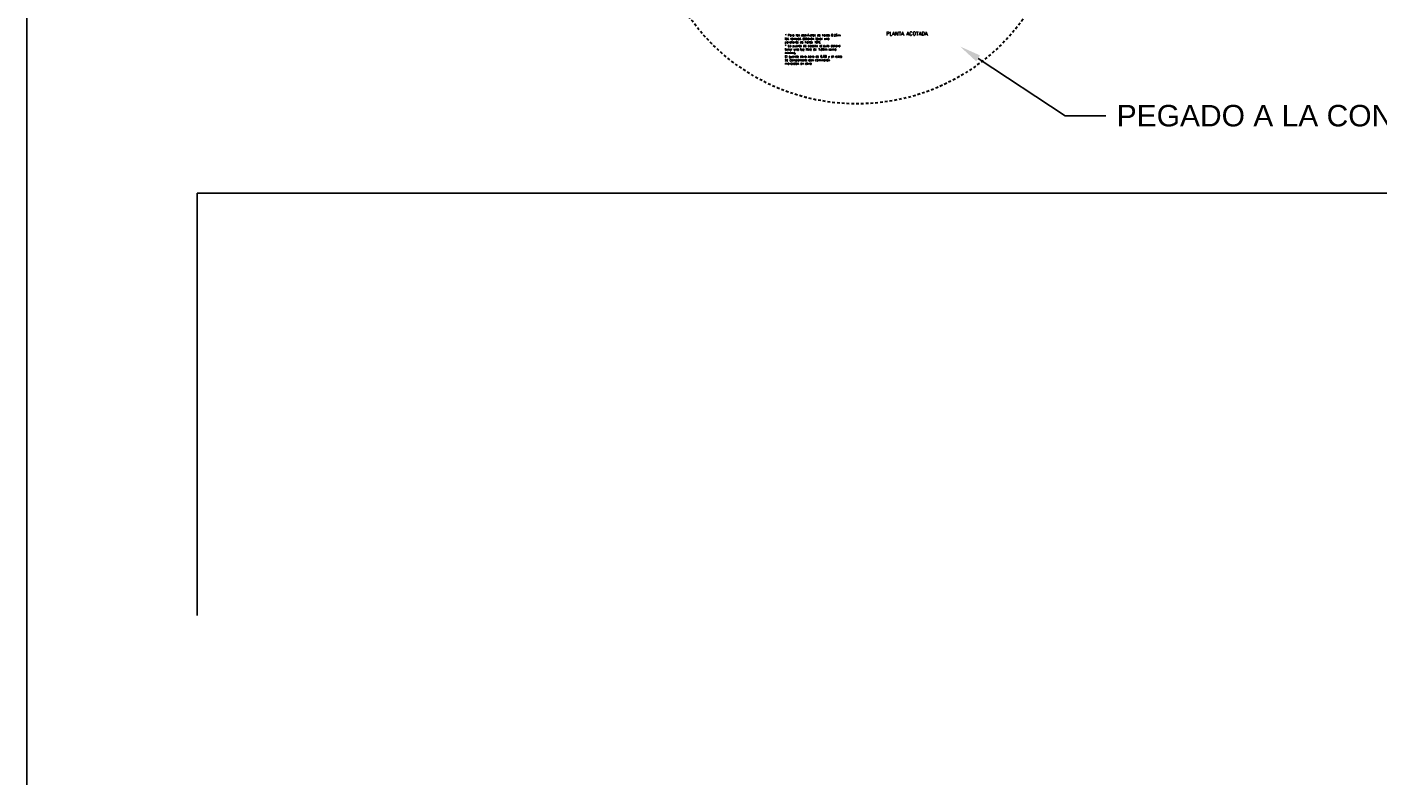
# Model space of a CAD drawing. Header units: millimetres. Extents: x 215 to 2570, y 414 to 504.
# Tile 1 of 15: x 2256 to 2320, y 414 to 450. Entities that reach past the tile are written whole.
import ezdxf
from ezdxf import colors
from ezdxf.entities.mleader import LeaderData, LeaderLine
from ezdxf.enums import TextEntityAlignment as Align
from ezdxf.math import Vec2, Vec3

# ---------------------------------------------------------------- set-up
doc = ezdxf.new("R2010")
doc.units = ezdxf.units.MM
doc.linetypes.add('ACAD_ISO04W100', pattern=[30, 24, -3, 0, -3])
doc.linetypes.add('HIDDEN2', pattern=[0.1875, 0.125, -0.0625])
doc.layers.add('Cotas', color=3, linetype='Continuous')
doc.layers.add('ESPECARQ', color=2, linetype='Continuous')
doc.styles.add('REGUA80', font='simplex.shx')

# ---------------------------------------------------------------- blocks, each defined once
blk = doc.blocks.new('DFGDFS')
at = {"layer": 'ESPECARQ', "style": 'REGUA80'}
blk.add_text('PLANTA ACOTADA', height=0.17389, dxfattribs=at).set_placement((2360.768, 407.007), align=Align.MIDDLE)
at = {"layer": 'ESPECARQ', "insert": (2355.036, 405.552), "char_height": 0.1, "width": 3.00794, "attachment_point": 7, "style": 'REGUA80'}
blk.add_mtext('\\A1;* Para los desniveles de hasta 0.25m las rampas deberán tener una pendiente de hasta 10%.\\P* La puerta de acceso al aula deberá tener una luz libre de 1.00m como mínimo.\\PEl guarda obra sera de 0.80 y el resto  se compensara con camineros  marcados en obra', dxfattribs=at)

msp = doc.modelspace()

# ---------------------------------------------------------------- linework, layer by layer
at = {"layer": 'Cotas', "color": 1, "lineweight": -2}
for p, q in [((2256.171, 413.984), (2256.171, 503.814)), ((2351.617, 441.772), (2264.171, 441.772)), ((2264.171, 421.936), (2264.171, 441.772))]:
    msp.add_line(p, q, dxfattribs=at)
at = {"layer": 'Cotas', "linetype": 'HIDDEN2', "lineweight": 30}
msp.add_circle((2295.163, 455.619), 9.652, dxfattribs=at)

# ---------------------------------------------------------------- block references
at = {"layer": 'Cotas', "linetype": 'ACAD_ISO04W100'}
msp.add_blockref('DFGDFS', (-63.263, 42.261), dxfattribs=at)

# ---------------------------------------------------------------- leaders
at = {"color": 2}
ml = msp.add_multileader_mtext('Standard', dxfattribs=at)
ml.set_content('{\\fArial|b0|i0|c0|p34;PEGADO A LA CONSTRUCCIÓN EXISTENTE }', color=2)
ml.set_leader_properties()
ml.build(insert=Vec2(0, 0))
ml.multileader.update_dxf_attribs({"text_right_attachment_type": 6, "dogleg_length": 0.36, "arrow_head_size": 1.008})
ctx = ml.context
ctx.base_point, ctx.char_height, ctx.arrow_head_size, ctx.landing_gap_size, ctx.plane_origin = Vec3(2306.858, 445.405), 1.00831, 1.008, 0.504, Vec3(2309.03, 445.985)
ctx.right_attachment = 6
notes = []
notes.append((ctx, [(0, (1, 1, 0), (2304.94, 445.405), (1, 0), 1.917, [(0, [(2300.009, 448.661)], 0, [])])]))
ctx.mtext.insert, ctx.mtext.flow_direction = Vec3(2307.362, 445.918), 5
for ctx, leaders in notes:
    for number, flags, end, landing, length, lines in leaders:
        leader = LeaderData()
        leader.index, (leader.has_last_leader_line, leader.has_dogleg_vector, leader.attachment_direction) = number, flags
        leader.last_leader_point, leader.dogleg_vector, leader.dogleg_length = Vec3(end), Vec3(landing), length
        for number, points, colour, breaks in lines:
            line = LeaderLine()
            line.index, line.vertices, line.color, line.breaks = number, Vec3.list(points), colors.encode_raw_color(colour), breaks
            leader.lines.append(line)
        ctx.leaders.append(leader)

doc.saveas('drawing.dxf')
